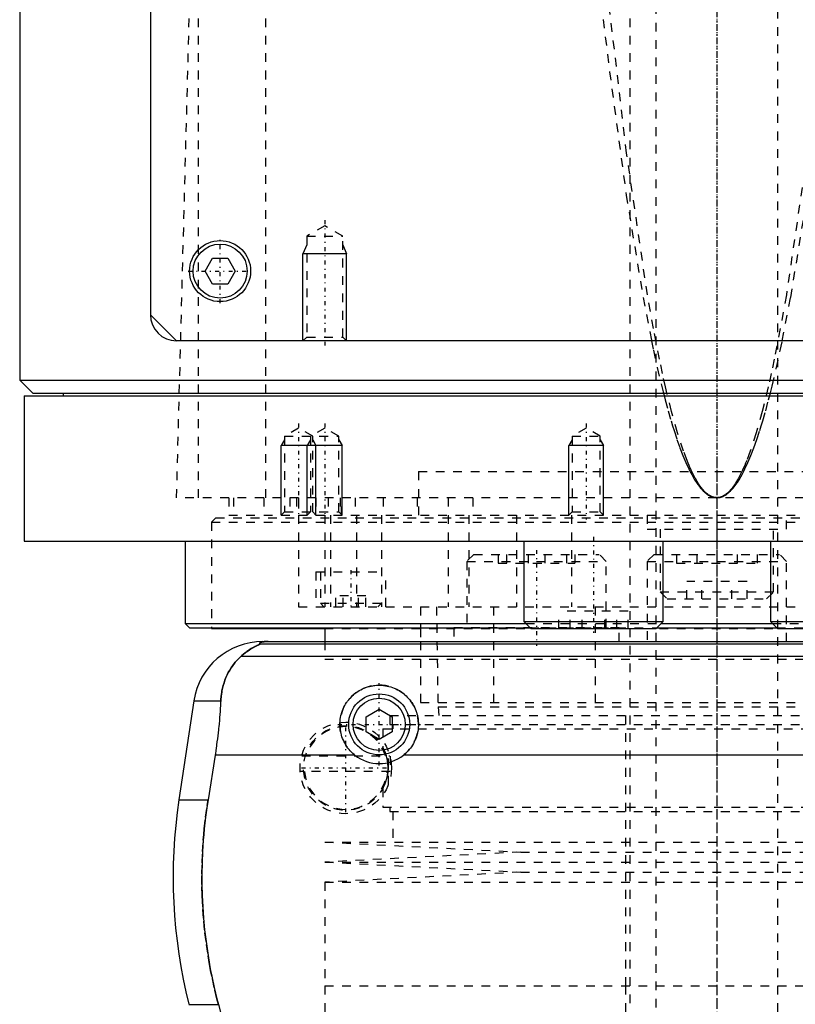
# Model space of a CAD drawing. Extents: x -90 to 90, y -139 to 487.
# Tile 3 of 10: x -80 to 9, y -42 to 71. Entities that reach past the tile are written whole.
import ezdxf

# ---------------------------------------------------------------- set-up
doc = ezdxf.new("R2010")
doc.units = 0
doc.linetypes.add('CENTER', pattern=[1.5, 0.45, -0.5, 0.05, -0.5])
doc.linetypes.add('DASHED', pattern=[2, 1, -1])
for name, color, linetype in [('AM_0', 7, 'CONTINUOUS'), ('AM_10', 7, 'CONTINUOUS'), ('AM_3', 7, 'DASHED'), ('AM_7', 7, 'CENTER')]:
    doc.layers.add(name, color=color, linetype=linetype)

msp = doc.modelspace()

# ---------------------------------------------------------------- linework, layer by layer
at = {"layer": 'AM_0', "color": 7, "linetype": 'CONTINUOUS'}
for p, q in [((-65, 313.5), (-65, 37.5)), ((-80, 291.5), (-80, 30)), ((-58.73, 42.5), (-57.87, 44)), ((-57.87, 44), (-56.13, 44)), ((-56.13, 44), (-55.27, 42.5)), ((-57.87, 41), (-58.73, 42.5)), ((-55.27, 42.5), (-56.13, 41)), ((-56.13, 41), (-57.87, 41)), ((-62, 34.5), (-65, 37.5)), ((62, 34.5), (-62, 34.5)), ((-80, 30), (-78.5, 28.5)), ((-80, 30), (80, 30)), ((-78.5, 28.5), (78.5, 28.5)), ((-75, 28.5), (-75, 28.2)), ((-79.5, 28.2), (-79.5, 11.5)), ((-79.5, 28.2), (79.5, 28.2)), ((-79.5, 11.5), (79.5, 11.5)), ((-61, 11.5), (-61, 2.08)), ((-22.16, 11.5), (-22.16, 2.3)), ((-6.16, 2.3), (-6.16, 11.5)), ((6.16, 11.5), (6.16, 2.3)), ((-22.16, 2.3), (-21.36, 1.5)), ((-22.16, 2.3), (-6.16, 2.3)), ((-6.96, 1.5), (-6.16, 2.3)), ((6.16, 2.3), (6.96, 1.5)), ((6.16, 2.3), (22.16, 2.3)), ((-61, 2.08), (-60.5, 1.58)), ((-61, 2.08), (-21.94, 2.08)), ((-60.5, 1.58), (-21.44, 1.58)), ((-58, 1.58), (-58, 1.5)), ((-58, 1.5), (-45.03, 1.5)), ((-45, 1.58), (-45, 0)), ((-21.36, 1.5), (-6.96, 1.5)), ((-6.88, 1.58), (6.88, 1.58)), ((-6.38, 2.08), (6.38, 2.08)), ((6.96, 1.5), (21.36, 1.5)), ((-52.11, 0), (52.11, 0)), ((-52.38, -0.25), (52.38, -0.25)), ((-54.6, -1.69), (54.6, -1.69)), ((-60.02, -6.81), (-61.72, -18.16)), ((-60.02, -6.81), (-56.93, -6.81)), ((-40.25, -8.63), (-38.75, -7.77)), ((-38.75, -7.77), (-37.25, -8.63)), ((-40.25, -10.37), (-40.25, -8.63)), ((-37.25, -8.63), (-37.25, -10.37)), ((-38.75, -11.23), (-40.25, -10.37)), ((-37.25, -10.37), (-38.75, -11.23)), ((-57.58, -13.03), (-58.39, -18.16)), ((-41.54, -13.03), (-57.58, -13.03)), ((35.96, -13.03), (-35.96, -13.03)), ((-61.72, -18.16), (-58.39, -18.16)), ((-60.6, -41.62), (-57.2, -41.62)), ((-57.2, -41.62), (-55.78, -46.97))]:
    msp.add_line(p, q, dxfattribs=at)
for points in [[(-51.49, 0, 0), (-51.5, 0, 0), (-51.51, 0, 0), (-51.52, 0, 0), (-51.52, 0, 0), (-51.53, 0, 0), (-51.53, 0, 0), (-51.54, 0, 0), (-51.55, 0, 0), (-51.56, 0, 0), (-51.57, 0, 0), (-51.57, 0, 0), (-51.58, 0, 0), (-51.59, 0, 0), (-51.6, 0, 0), (-51.6, 0, 0), (-51.61, 0, 0), (-51.62, 0, 0), (-51.63, 0, 0), (-51.63, 0, 0), (-51.64, 0, 0), (-51.65, 0, 0), (-51.65, 0, 0), (-51.66, 0, 0), (-51.67, 0, 0), (-51.67, 0, 0), (-51.68, 0, 0), (-51.68, 0, 0), (-51.69, 0, 0), (-51.7, 0, 0), (-51.7, 0, 0), (-51.71, 0, 0), (-51.72, 0, 0), (-51.72, 0, 0), (-51.73, 0, 0), (-51.73, 0, 0), (-51.74, 0, 0), (-51.75, 0, 0), (-51.76, 0, 0), (-51.76, -0.01, 0), (-51.77, -0.01, 0), (-51.77, -0.01, 0), (-51.78, -0.01, 0), (-51.78, -0.01, 0), (-51.79, -0.01, 0), (-51.8, -0.01, 0), (-51.8, -0.01, 0), (-51.81, -0.01, 0), (-51.81, -0.01, 0), (-51.82, -0.01, 0), (-51.82, -0.01, 0), (-51.84, -0.01, 0), (-51.87, -0.01, 0), (-51.89, -0.01, 0), (-51.91, -0.01, 0), (-51.93, -0.01, 0), (-51.96, -0.02, 0), (-51.99, -0.02, 0), (-52.01, -0.02, 0), (-52.04, -0.02, 0), (-52.05, -0.03, 0), (-52.06, -0.03, 0), (-52.08, -0.03, 0), (-52.1, -0.03, 0), (-52.1, -0.03, 0), (-52.11, -0.03, 0), (-52.13, -0.04, 0), (-52.15, -0.04, 0), (-52.15, -0.04, 0), (-52.16, -0.04, 0), (-52.17, -0.04, 0), (-52.19, -0.04, 0), (-52.23, -0.05, 0), (-52.3, -0.07, 0), (-52.35, -0.08, 0), (-52.39, -0.1, 0), (-52.41, -0.11, 0), (-52.42, -0.12, 0), (-52.43, -0.13, 0), (-52.45, -0.14, 0), (-52.45, -0.16, 0), (-52.45, -0.17, 0), (-52.45, -0.19, 0), (-52.44, -0.2, 0), (-52.44, -0.21, 0), (-52.43, -0.22, 0), (-52.41, -0.23, 0), (-52.39, -0.25, 0), (-52.38, -0.25, 0)], [(-52.38, -0.25, 0), (-52.38, -0.25, 0), (-52.38, -0.26, 0), (-52.38, -0.26, 0), (-52.38, -0.26, 0), (-52.38, -0.26, 0), (-52.38, -0.26, 0), (-52.38, -0.27, 0), (-52.38, -0.27, 0), (-52.38, -0.27, 0), (-52.39, -0.27, 0), (-52.39, -0.28, 0), (-52.39, -0.28, 0), (-52.4, -0.28, 0), (-52.41, -0.28, 0), (-52.41, -0.29, 0), (-52.42, -0.29, 0), (-52.43, -0.3, 0), (-52.43, -0.3, 0), (-52.44, -0.3, 0), (-52.45, -0.31, 0), (-52.46, -0.31, 0), (-52.46, -0.31, 0), (-52.47, -0.32, 0), (-52.48, -0.32, 0), (-52.49, -0.33, 0), (-52.5, -0.33, 0), (-52.5, -0.33, 0), (-52.51, -0.34, 0), (-52.53, -0.34, 0), (-52.54, -0.35, 0), (-52.55, -0.35, 0), (-52.57, -0.36, 0), (-52.57, -0.36, 0), (-52.58, -0.37, 0), (-52.6, -0.37, 0), (-52.61, -0.38, 0), (-52.66, -0.4, 0), (-52.76, -0.45, 0), (-52.88, -0.51, 0), (-53, -0.57, 0), (-53.06, -0.6, 0), (-53.13, -0.64, 0), (-53.27, -0.72, 0), (-53.43, -0.81, 0), (-53.59, -0.91, 0), (-53.76, -1.02, 0), (-53.94, -1.15, 0), (-54.03, -1.21, 0), (-54.12, -1.29, 0), (-54.31, -1.44, 0), (-54.5, -1.6, 0), (-54.6, -1.69, 0)], [(-54.6, -1.69, 0), (-54.72, -1.8, 0), (-54.94, -2.02, 0), (-55.16, -2.25, 0), (-55.26, -2.37, 0), (-55.36, -2.49, 0), (-55.55, -2.74, 0), (-55.73, -3, 0), (-55.9, -3.27, 0), (-56.06, -3.55, 0), (-56.2, -3.83, 0), (-56.27, -3.98, 0), (-56.33, -4.12, 0), (-56.45, -4.42, 0), (-56.55, -4.72, 0), (-56.65, -5.03, 0), (-56.73, -5.34, 0), (-56.8, -5.66, 0), (-56.82, -5.83, 0), (-56.85, -5.99, 0), (-56.89, -6.32, 0), (-56.92, -6.65, 0), (-56.93, -6.81, 0)], [(-41.54, -13.03, 0), (-41.62, -12.97, 0), (-41.77, -12.83, 0), (-41.92, -12.69, 0), (-41.99, -12.62, 0), (-42.06, -12.55, 0), (-42.2, -12.39, 0), (-42.33, -12.23, 0), (-42.45, -12.06, 0), (-42.57, -11.89, 0), (-42.67, -11.7, 0), (-42.72, -11.61, 0), (-42.77, -11.52, 0), (-42.86, -11.32, 0), (-42.95, -11.13, 0), (-43.02, -10.93, 0), (-43.08, -10.73, 0), (-43.13, -10.52, 0), (-43.15, -10.42, 0), (-43.18, -10.32, 0), (-43.21, -10.11, 0), (-43.23, -9.91, 0), (-43.24, -9.81, 0), (-43.25, -9.71, 0), (-43.25, -9.51, 0), (-43.25, -9.31, 0), (-43.24, -9.21, 0), (-43.23, -9.11, 0), (-43.21, -8.91, 0), (-43.18, -8.7, 0), (-43.14, -8.5, 0), (-43.09, -8.3, 0), (-43.03, -8.1, 0), (-42.99, -8.01, 0), (-42.96, -7.91, 0), (-42.88, -7.72, 0), (-42.8, -7.53, 0), (-42.7, -7.34, 0), (-42.6, -7.17, 0), (-42.49, -6.99, 0), (-42.43, -6.91, 0), (-42.37, -6.83, 0), (-42.25, -6.67, 0), (-42.12, -6.52, 0), (-41.98, -6.37, 0), (-41.84, -6.23, 0), (-41.7, -6.1, 0), (-41.62, -6.03, 0), (-41.54, -5.97, 0), (-41.38, -5.85, 0), (-41.21, -5.73, 0), (-41.03, -5.62, 0), (-40.85, -5.52, 0), (-40.67, -5.43, 0), (-40.57, -5.38, 0), (-40.47, -5.34, 0), (-40.28, -5.27, 0), (-40.08, -5.2, 0), (-39.87, -5.14, 0), (-39.67, -5.1, 0), (-39.46, -5.06, 0), (-39.36, -5.04, 0), (-39.26, -5.03, 0), (-39.05, -5.01, 0), (-38.85, -5, 0), (-38.75, -5, 0), (-38.65, -5, 0), (-38.45, -5.01, 0), (-38.24, -5.03, 0), (-38.14, -5.04, 0), (-38.04, -5.06, 0), (-37.83, -5.1, 0), (-37.63, -5.14, 0), (-37.42, -5.2, 0), (-37.22, -5.27, 0), (-37.03, -5.34, 0), (-36.93, -5.38, 0), (-36.83, -5.43, 0), (-36.65, -5.52, 0), (-36.47, -5.62, 0), (-36.29, -5.73, 0), (-36.12, -5.85, 0), (-35.96, -5.97, 0), (-35.88, -6.03, 0), (-35.8, -6.1, 0), (-35.66, -6.23, 0), (-35.52, -6.37, 0), (-35.38, -6.52, 0), (-35.25, -6.67, 0), (-35.13, -6.83, 0), (-35.07, -6.91, 0), (-35.01, -6.99, 0), (-34.9, -7.17, 0), (-34.8, -7.34, 0), (-34.7, -7.53, 0), (-34.62, -7.72, 0), (-34.54, -7.91, 0), (-34.51, -8.01, 0), (-34.47, -8.1, 0), (-34.41, -8.3, 0), (-34.36, -8.5, 0), (-34.32, -8.7, 0), (-34.29, -8.91, 0), (-34.27, -9.11, 0), (-34.26, -9.21, 0), (-34.25, -9.31, 0), (-34.25, -9.51, 0), (-34.25, -9.71, 0), (-34.26, -9.81, 0), (-34.27, -9.91, 0), (-34.29, -10.11, 0), (-34.32, -10.32, 0), (-34.35, -10.42, 0), (-34.37, -10.52, 0), (-34.42, -10.73, 0), (-34.48, -10.93, 0), (-34.55, -11.13, 0), (-34.64, -11.32, 0), (-34.73, -11.52, 0), (-34.78, -11.61, 0), (-34.83, -11.7, 0), (-34.93, -11.89, 0), (-35.05, -12.06, 0), (-35.17, -12.23, 0), (-35.3, -12.39, 0), (-35.44, -12.55, 0), (-35.51, -12.62, 0), (-35.58, -12.69, 0), (-35.73, -12.83, 0), (-35.88, -12.97, 0), (-35.96, -13.03, 0)], [(-56.93, -6.81, 0), (-56.94, -6.99, 0), (-56.96, -7.33, 0), (-56.98, -7.68, 0), (-56.99, -7.85, 0), (-57, -8.03, 0), (-57.03, -8.37, 0), (-57.06, -8.72, 0), (-57.09, -9.07, 0), (-57.12, -9.42, 0), (-57.15, -9.77, 0), (-57.17, -9.94, 0), (-57.19, -10.12, 0), (-57.23, -10.46, 0), (-57.27, -10.81, 0), (-57.31, -11.15, 0), (-57.36, -11.5, 0), (-57.4, -11.84, 0), (-57.43, -12.01, 0), (-57.45, -12.18, 0), (-57.5, -12.52, 0), (-57.55, -12.86, 0), (-57.58, -13.03, 0)], [(-58.39, -18.16, 0), (-58.5, -18.82, 0), (-58.67, -20.16, 0), (-58.82, -21.48, 0), (-58.88, -22.14, 0), (-58.94, -22.8, 0), (-59.02, -24.1, 0), (-59.07, -25.38, 0), (-59.09, -26.64, 0), (-59.09, -27.88, 0), (-59.06, -29.15, 0), (-59.03, -29.79, 0), (-58.99, -30.44, 0), (-58.9, -31.75, 0), (-58.78, -33.07, 0), (-58.62, -34.4, 0), (-58.43, -35.73, 0), (-58.21, -37.05, 0), (-58.09, -37.72, 0), (-57.96, -38.38, 0), (-57.68, -39.69, 0), (-57.37, -40.98, 0), (-57.2, -41.62, 0)]]:
    msp.add_polyline3d(points, dxfattribs=at)
for centre, radius in [((-57, 42.5), 3.5), ((-57, 42.5), 3.1), ((-38.75, -9.5), 3.5), ((-38.75, -9.5), 3)]:
    msp.add_circle(centre, radius, dxfattribs=at)
for centre, radius, start, end in [((-62, 37.5), 3, 180, 270), ((-52.11, -8), 8, 90, 171.467), ((-38.75, -9.5), 4.5, 231.7104, 308.2896), ((-2.39, -27.06), 60, 171.467, 194.0378)]:
    msp.add_arc(centre, radius, start, end, dxfattribs=at)
at = {"layer": 'AM_10', "color": 7, "linetype": 'CONTINUOUS'}
for p, q in [((-47.07, 45.5), (-47.5, 44.5)), ((-42.93, 45.5), (-42.5, 44.5)), ((-42.5, 44.5), (-47.5, 44.5)), ((-47.5, 34.5), (-47.5, 44.5)), ((-42.5, 34.5), (-42.5, 44.5)), ((-49.62, 23.16), (-50, 22.5)), ((-46.62, 23.16), (-47, 22.5)), ((-46.38, 23.16), (-46, 22.5)), ((-43.38, 23.16), (-43, 22.5)), ((-16.62, 23.16), (-17, 22.5)), ((-13.38, 23.16), (-13, 22.5)), ((-50, 14.5), (-50, 22.5)), ((-43, 22.5), (-50, 22.5)), ((-47, 14.5), (-47, 22.5)), ((-46, 14.5), (-46, 22.5)), ((-43, 14.5), (-43, 22.5)), ((-13, 22.5), (-17, 22.5)), ((-17, 14.5), (-17, 22.5)), ((-13, 14.5), (-13, 22.5))]:
    msp.add_line(p, q, dxfattribs=at)
at = {"layer": 'AM_3', "color": 6, "linetype": 'DASHED'}
for p, q in [((-7, 419), (-7, -110.5)), ((7, -110.5), (7, 419)), ((-10, 403.5), (-10, -70.5)), ((-51.74, 16.5), (-51.74, 77.05)), ((-59.5, 16.5), (-59.5, 75.49)), ((-62, 16.5), (-60.5, 73.35)), ((-45, 47.69), (-47.07, 46.5)), ((-42.93, 46.5), (-45, 47.69)), ((-47.07, 46.5), (-47.07, 34.93)), ((-47.07, 46.5), (-42.93, 46.5)), ((-42.93, 34.93), (-42.93, 46.5)), ((-47.07, 34.93), (-47.5, 34.5)), ((-47.07, 34.93), (-42.93, 34.93)), ((-42.5, 34.5), (-42.93, 34.93)), ((-6.17, 28.66), (-6.1, 28.39)), ((-48, 24.5), (-49.62, 23.56)), ((-46.38, 23.56), (-48, 24.5)), ((-45, 24.5), (-46.62, 23.56)), ((-43.38, 23.56), (-45, 24.5)), ((-15, 24.5), (-16.62, 23.56)), ((-13.38, 23.56), (-15, 24.5)), ((-49.62, 23.56), (-49.62, 14.88)), ((-49.62, 23.56), (-43.38, 23.56)), ((-46.62, 23.56), (-46.62, 14.88)), ((-46.38, 14.88), (-46.38, 23.56)), ((-43.38, 14.88), (-43.38, 23.56)), ((-16.62, 23.56), (-16.62, 14.88)), ((-16.62, 23.56), (-13.38, 23.56)), ((-13.38, 14.88), (-13.38, 23.56)), ((-34.25, 19.5), (34.25, 19.5)), ((-34.25, 19.5), (-34.25, 14.2)), ((-34.25, 19.5), (0, 19.5)), ((62, 16.5), (-62, 16.5)), ((-56, 16.5), (-56, 14.5)), ((-55.47, 16.5), (-55.47, 14.5)), ((-52, 16.5), (-52, 14.5)), ((-49, 16.5), (-49, 14.5)), ((-48.25, 16.5), (-48.25, 14.5)), ((-48, 16.5), (-48, 4)), ((-46, 16.5), (-46, 14.5)), ((-44.59, 16.5), (-44.59, 14.5)), ((-43.24, 16.5), (-43.24, 14.5)), ((-43.09, 14.5), (-43.09, 16.5)), ((-41.5, 16.5), (-41.5, 14.5)), ((-38.29, 16.5), (-38.29, 14.5)), ((-34.38, 16.5), (-34.38, 14.5)), ((-30.84, 16.5), (-30.84, 14.5)), ((-28, 16.5), (-28, 14.5)), ((-49.62, 14.88), (-50, 14.5)), ((-49.62, 14.88), (-43.38, 14.88)), ((-46.62, 14.88), (-47, 14.5)), ((-46, 14.5), (-46.38, 14.88)), ((-43, 14.5), (-43.38, 14.88)), ((-16.62, 14.88), (-17, 14.5)), ((-16.62, 14.88), (-13.38, 14.88)), ((-13, 14.5), (-13.38, 14.88)), ((-57.5, 14.2), (-58, 13.7)), ((-58, 13.7), (-58, 1.58)), ((-58, 13.7), (58, 13.7)), ((-57.5, 14.2), (57.5, 14.2)), ((-56, 14.5), (56, 14.5)), ((-45, 14.5), (-45, 4)), ((-44.34, 14.5), (-44.34, 4)), ((-41.36, 14.5), (-41.36, 4)), ((-38.5, 14.5), (-38.5, 4)), ((-30.85, 14.5), (-30.85, 4)), ((-28.48, 14.5), (-28.48, 4)), ((-23, 14.5), (-23, 4)), ((-16.7, 14.5), (-16.7, 4)), ((-8, 14.5), (-8, 12.9)), ((0, 14.5), (0, 4)), ((8, 12.9), (8, 14.5)), ((-8, 12.9), (8, 12.9)), ((-6.5, 12.9), (-6.5, 5.7)), ((6.5, 5.7), (6.5, 12.9)), ((-27.9, 10), (-28.7, 9.2)), ((-28.7, 9.2), (-28.7, 1.6)), ((-28.7, 9.2), (-12.7, 9.2)), ((-27.9, 10), (-13.5, 10)), ((-25.1, 10), (-25.1, 9)), ((-24.14, 10), (-24.14, 9)), ((-21.66, 10), (-21.66, 9)), ((-19.74, 10), (-19.74, 9)), ((-17.27, 10), (-17.27, 9)), ((-16.31, 10), (-16.31, 9)), ((-12.7, 9.2), (-13.5, 10)), ((-12.7, 1.6), (-12.7, 9.2)), ((-7.2, 10), (-8, 9.2)), ((-8, 9.2), (-8, 0)), ((-8, 9.2), (8, 9.2)), ((-7.2, 10), (7.2, 10)), ((-4.62, 10), (-4.62, 9)), ((-2.31, 10), (-2.31, 9)), ((2.31, 10), (2.31, 9)), ((4.62, 10), (4.62, 9)), ((8, 9.2), (7.2, 10)), ((8, 0), (8, 9.2)), ((-46, 8), (-46, 4)), ((-46, 8), (-38, 8)), ((-45.5, 8), (-45.5, 4.4)), ((-38, 4), (-38, 8)), ((-25.1, 9), (-16.31, 9)), ((-4.62, 9), (4.62, 9)), ((-3.46, 4.9), (-3.46, 6.9)), ((3.46, 6.9), (-3.46, 6.9)), ((-1.73, 4.9), (-1.73, 6.9)), ((1.73, 4.9), (1.73, 6.9)), ((3.46, 4.9), (3.46, 6.9)), ((-6.5, 5.7), (-5.7, 4.9)), ((-6.5, 5.7), (6.5, 5.7)), ((5.7, 4.9), (6.5, 5.7)), ((-43.73, 4), (-43.73, 5.25)), ((-40.27, 5.25), (-43.73, 5.25)), ((-42.87, 4), (-42.87, 5.25)), ((-41.13, 4), (-41.13, 5.25)), ((-40.27, 4), (-40.27, 5.25)), ((-5.7, 4.9), (5.7, 4.9)), ((-48, 4), (48, 4)), ((-45.5, 4.4), (-45.1, 4)), ((-45.5, 4.4), (-38.5, 4.4)), ((-38.9, 4), (-38.5, 4.4)), ((-34, 4), (-34, -7)), ((-32.18, 4), (-32, -7.5)), ((-25.65, 4), (-25.65, -7)), ((-18.12, 1.5), (-18.12, 3.5)), ((-10.19, 3.5), (-18.12, 3.5)), ((-16.83, 1.5), (-16.83, 3.5)), ((-15.44, 1.5), (-15.44, 3.5)), ((-13.98, 4), (-13.98, -7)), ((-12.87, 1.5), (-12.87, 3.5)), ((-11.48, 1.5), (-11.48, 3.5)), ((-10.19, 1.5), (-10.19, 3.5)), ((-45.03, 1.5), (-21.36, 1.5)), ((-34, 1.5), (-34, 0)), ((-30.2, 1.6), (-30.2, 0)), ((-30.2, 1.6), (-11.2, 1.6)), ((-21.94, 2.08), (-6.38, 2.08)), ((-21.44, 1.58), (-6.88, 1.58)), ((-20.59, 1.6), (-20.59, 1.5)), ((-20.59, 1.5), (45.03, 1.5)), ((-15.21, 1.5), (-15.21, 1.6)), ((-11.2, 0), (-11.2, 1.6)), ((6.38, 2.08), (21.94, 2.08)), ((6.88, 1.58), (21.44, 1.58)), ((-45, 0), (-45, -2)), ((-45, -2), (45, -2)), ((-45, -2), (45, -2)), ((-34, -7), (34, -7)), ((-32, -7.5), (-31.9, -8.5)), ((-32, -7.5), (32, -7.5)), ((-37.53, -8.5), (-37.53, -9.5)), ((-37.53, -8.5), (37.53, -8.5)), ((-10.5, -8.5), (-10.5, -39.5)), ((-38.33, -10), (-38.33, -12.16)), ((-38.33, -10), (38.33, -10)), ((-37.53, -9.5), (37.53, -9.5)), ((-37.17, -9.5), (-37.17, -10)), ((-47.63, -13.1), (-37.52, -13.1)), ((-37.68, -16.4), (-37.68, -12.6)), ((-37.5, -13.16), (-37.5, -14.9)), ((-37.5, -14.9), (-47.81, -14.9)), ((-38.33, -16.84), (-38.33, -19)), ((-38.33, -19), (38.33, -19)), ((-37.53, -19), (-37.53, -19.5)), ((-37.53, -19.5), (37.53, -19.5)), ((-37.17, -19.5), (-37.17, -23)), ((-45, -23), (-22.5, -24.15)), ((-45, -23), (45, -23)), ((-22.5, -24.15), (-45, -25.3)), ((-22.5, -24.15), (22.5, -24.15)), ((-45, -25.3), (-22.5, -26.45)), ((-45, -25.3), (45, -25.3)), ((-22.5, -26.45), (-45, -27.6)), ((-22.5, -26.45), (22.5, -26.45)), ((-45, -27.6), (-45, -39.5)), ((-45, -27.6), (45, -27.6)), ((-45, -39.5), (45, -39.5)), ((-45, -39.5), (-45, -52.9)), ((-45, -39.5), (0, -39.5)), ((-10.5, -39.5), (-10.5, -70.5))]:
    msp.add_line(p, q, dxfattribs=at)
for points in [[(-13.28, 73.35, 0), (-12.32, 65.38, 0), (-10.4, 51.23, 0), (-8.47, 39.48, 0), (-7.5, 34.51, 0)], [(0, 16.5, 0), (-0.01, 16.5, 0), (-0.03, 16.5, 0), (-0.05, 16.5, 0), (-0.06, 16.5, 0), (-0.07, 16.5, 0), (-0.09, 16.5, 0), (-0.11, 16.5, 0), (-0.13, 16.51, 0), (-0.14, 16.51, 0), (-0.16, 16.51, 0), (-0.17, 16.51, 0), (-0.18, 16.51, 0), (-0.2, 16.51, 0), (-0.22, 16.52, 0), (-0.24, 16.52, 0), (-0.26, 16.52, 0), (-0.28, 16.53, 0), (-0.29, 16.53, 0), (-0.3, 16.53, 0), (-0.32, 16.54, 0), (-0.34, 16.54, 0), (-0.35, 16.54, 0), (-0.36, 16.55, 0), (-0.38, 16.55, 0), (-0.4, 16.56, 0), (-0.41, 16.56, 0), (-0.42, 16.56, 0), (-0.43, 16.57, 0), (-0.45, 16.58, 0), (-0.47, 16.58, 0), (-0.49, 16.59, 0), (-0.51, 16.6, 0), (-0.52, 16.6, 0), (-0.53, 16.6, 0), (-0.55, 16.61, 0), (-0.57, 16.62, 0), (-0.59, 16.63, 0), (-0.61, 16.63, 0), (-0.63, 16.64, 0), (-0.64, 16.65, 0), (-0.65, 16.65, 0), (-0.67, 16.66, 0), (-0.69, 16.67, 0), (-0.75, 16.71, 0), (-0.87, 16.78, 0), (-0.99, 16.85, 0), (-1.04, 16.9, 0), (-1.1, 16.94, 0), (-1.22, 17.04, 0), (-1.33, 17.15, 0), (-1.45, 17.27, 0), (-1.56, 17.39, 0), (-1.68, 17.53, 0), (-1.74, 17.6, 0), (-1.8, 17.68, 0), (-1.91, 17.83, 0), (-2.03, 18, 0), (-2.09, 18.09, 0), (-2.14, 18.18, 0), (-2.26, 18.36, 0), (-2.38, 18.56, 0), (-2.43, 18.66, 0), (-2.49, 18.76, 0), (-2.61, 18.98, 0), (-2.72, 19.2, 0), (-2.84, 19.44, 0), (-2.95, 19.68, 0), (-3.07, 19.94, 0), (-3.13, 20.07, 0), (-3.19, 20.2, 0), (-3.3, 20.48, 0), (-3.42, 20.76, 0), (-3.82, 21.83, 0), (-4.52, 23.94, 0), (-5.21, 26.41, 0), (-5.9, 29.22, 0), (-6.24, 30.76, 0), (-6.59, 32.39, 0), (-7.28, 35.91, 0), (-7.97, 39.77, 0), (-10.36, 56.04, 0), (-12.4, 73.35, 0)], [(7.5, 34.51, 0), (8.47, 39.48, 0), (10.4, 51.23, 0), (12.32, 65.38, 0), (13.28, 73.35, 0)], [(10.36, 56.04, 0), (7.97, 39.77, 0), (7.28, 35.91, 0), (6.59, 32.39, 0), (6.24, 30.76, 0), (5.9, 29.22, 0), (5.21, 26.41, 0), (4.52, 23.94, 0), (3.82, 21.83, 0), (3.42, 20.76, 0), (3.3, 20.48, 0), (3.19, 20.2, 0), (3.13, 20.07, 0), (3.07, 19.94, 0), (2.95, 19.68, 0), (2.84, 19.44, 0), (2.72, 19.2, 0), (2.61, 18.98, 0), (2.49, 18.76, 0), (2.43, 18.66, 0), (2.38, 18.56, 0), (2.26, 18.36, 0), (2.14, 18.18, 0), (2.09, 18.09, 0), (2.03, 18, 0), (1.91, 17.83, 0), (1.8, 17.68, 0), (1.74, 17.6, 0), (1.68, 17.53, 0), (1.56, 17.39, 0), (1.45, 17.27, 0), (1.33, 17.15, 0), (1.22, 17.04, 0), (1.1, 16.94, 0), (1.04, 16.9, 0), (0.99, 16.85, 0), (0.87, 16.78, 0), (0.75, 16.71, 0), (0.64, 16.65, 0), (0.57, 16.62, 0), (0.55, 16.61, 0), (0.53, 16.6, 0), (0.52, 16.6, 0), (0.51, 16.6, 0), (0.49, 16.59, 0), (0.47, 16.58, 0), (0.45, 16.58, 0), (0.43, 16.57, 0), (0.42, 16.56, 0), (0.41, 16.56, 0), (0.4, 16.56, 0), (0.38, 16.55, 0), (0.36, 16.55, 0), (0.35, 16.54, 0), (0.34, 16.54, 0), (0.32, 16.54, 0), (0.3, 16.53, 0), (0.29, 16.53, 0), (0.28, 16.53, 0), (0.26, 16.52, 0), (0.24, 16.52, 0), (0.22, 16.52, 0), (0.2, 16.51, 0), (0.18, 16.51, 0), (0.17, 16.51, 0), (0.16, 16.51, 0), (0.14, 16.51, 0), (0.13, 16.51, 0), (0.11, 16.5, 0), (0.09, 16.5, 0), (0.07, 16.5, 0), (0.06, 16.5, 0), (0.05, 16.5, 0), (0.03, 16.5, 0), (0.01, 16.5, 0), (0, 16.5, 0)], [(-7.5, 34.51, 0), (-7.28, 33.45, 0), (-6.84, 31.44, 0), (-6.39, 29.56, 0), (-6.17, 28.66, 0)], [(6.1, 28.39, 0), (6.34, 29.32, 0), (6.8, 31.29, 0), (7.27, 33.4, 0), (7.5, 34.51, 0)], [(-6.1, 28.39, 0), (-5.93, 27.74, 0), (-5.6, 26.49, 0), (-5.26, 25.32, 0), (-5.09, 24.76, 0), (-4.92, 24.22, 0), (-4.58, 23.19, 0), (-4.24, 22.24, 0), (-3.9, 21.36, 0), (-3.56, 20.55, 0), (-3.22, 19.81, 0), (-3.06, 19.47, 0), (-2.89, 19.15, 0), (-2.55, 18.57, 0), (-2.35, 18.26, 0), (-2.29, 18.17, 0), (-2.24, 18.09, 0), (-2.21, 18.05, 0), (-2.18, 18.01, 0), (-2.12, 17.93, 0), (-2.07, 17.86, 0), (-2.01, 17.79, 0), (-1.95, 17.71, 0), (-1.9, 17.64, 0), (-1.87, 17.61, 0), (-1.84, 17.58, 0), (-1.78, 17.51, 0), (-1.73, 17.45, 0), (-1.67, 17.39, 0), (-1.61, 17.33, 0), (-1.56, 17.27, 0), (-1.53, 17.24, 0), (-1.5, 17.22, 0), (-1.44, 17.16, 0), (-1.39, 17.11, 0), (-1.33, 17.06, 0), (-1.27, 17.02, 0), (-1.22, 16.97, 0), (-1.19, 16.95, 0), (-1.16, 16.93, 0), (-1.1, 16.89, 0), (-1.05, 16.85, 0), (-1.02, 16.83, 0), (-0.99, 16.81, 0), (-0.93, 16.78, 0), (-0.88, 16.75, 0), (-0.85, 16.73, 0), (-0.82, 16.71, 0), (-0.76, 16.69, 0), (-0.71, 16.66, 0), (-0.65, 16.63, 0), (-0.59, 16.61, 0), (-0.54, 16.59, 0), (-0.51, 16.58, 0), (-0.48, 16.57, 0), (-0.42, 16.56, 0), (-0.37, 16.54, 0), (-0.31, 16.53, 0), (-0.25, 16.52, 0), (-0.2, 16.51, 0), (-0.17, 16.51, 0), (-0.14, 16.51, 0), (-0.08, 16.5, 0), (-0.03, 16.5, 0), (0, 16.5, 0)], [(0, 16.5, 0), (0.03, 16.5, 0), (0.08, 16.5, 0), (0.14, 16.51, 0), (0.17, 16.51, 0), (0.2, 16.51, 0), (0.25, 16.52, 0), (0.31, 16.53, 0), (0.37, 16.54, 0), (0.42, 16.56, 0), (0.48, 16.57, 0), (0.51, 16.58, 0), (0.54, 16.59, 0), (0.59, 16.61, 0), (0.65, 16.63, 0), (0.71, 16.66, 0), (0.76, 16.69, 0), (0.82, 16.71, 0), (0.85, 16.73, 0), (0.88, 16.75, 0), (0.93, 16.78, 0), (0.99, 16.81, 0), (1.02, 16.83, 0), (1.05, 16.85, 0), (1.1, 16.89, 0), (1.16, 16.93, 0), (1.19, 16.95, 0), (1.22, 16.97, 0), (1.27, 17.02, 0), (1.33, 17.06, 0), (1.39, 17.11, 0), (1.44, 17.16, 0), (1.5, 17.22, 0), (1.53, 17.24, 0), (1.56, 17.27, 0), (1.61, 17.33, 0), (1.67, 17.39, 0), (1.73, 17.45, 0), (1.78, 17.51, 0), (1.84, 17.58, 0), (1.87, 17.61, 0), (1.9, 17.64, 0), (1.95, 17.71, 0), (2.01, 17.79, 0), (2.07, 17.86, 0), (2.12, 17.93, 0), (2.18, 18.01, 0), (2.21, 18.05, 0), (2.24, 18.09, 0), (2.29, 18.17, 0), (2.35, 18.26, 0), (2.55, 18.57, 0), (2.89, 19.15, 0), (3.06, 19.47, 0), (3.22, 19.81, 0), (3.56, 20.55, 0), (3.9, 21.36, 0), (4.24, 22.24, 0), (4.58, 23.19, 0), (4.92, 24.22, 0), (5.09, 24.76, 0), (5.26, 25.32, 0), (5.6, 26.49, 0), (5.93, 27.74, 0), (6.1, 28.39, 0)], [(-52.38, -0.25, 0), (-52.39, -0.25, 0), (-52.41, -0.23, 0), (-52.43, -0.22, 0), (-52.44, -0.21, 0), (-52.44, -0.2, 0), (-52.45, -0.19, 0), (-52.45, -0.17, 0), (-52.45, -0.16, 0), (-52.45, -0.14, 0), (-52.43, -0.13, 0), (-52.42, -0.12, 0), (-52.41, -0.11, 0), (-52.39, -0.1, 0), (-52.35, -0.08, 0), (-52.3, -0.07, 0), (-52.23, -0.05, 0), (-52.19, -0.04, 0), (-52.17, -0.04, 0), (-52.16, -0.04, 0), (-52.15, -0.04, 0), (-52.15, -0.04, 0), (-52.13, -0.04, 0), (-52.11, -0.03, 0), (-52.1, -0.03, 0), (-52.1, -0.03, 0), (-52.08, -0.03, 0), (-52.06, -0.03, 0), (-52.05, -0.03, 0), (-52.04, -0.02, 0), (-52.01, -0.02, 0), (-51.99, -0.02, 0), (-51.96, -0.02, 0), (-51.93, -0.01, 0), (-51.91, -0.01, 0), (-51.89, -0.01, 0), (-51.87, -0.01, 0), (-51.84, -0.01, 0), (-51.82, -0.01, 0), (-51.82, -0.01, 0), (-51.81, -0.01, 0), (-51.81, -0.01, 0), (-51.8, -0.01, 0), (-51.8, -0.01, 0), (-51.79, -0.01, 0), (-51.78, -0.01, 0), (-51.78, -0.01, 0), (-51.77, -0.01, 0), (-51.77, -0.01, 0), (-51.76, -0.01, 0), (-51.76, 0, 0), (-51.75, 0, 0), (-51.74, 0, 0), (-51.73, 0, 0), (-51.73, 0, 0), (-51.72, 0, 0), (-51.72, 0, 0), (-51.71, 0, 0), (-51.7, 0, 0), (-51.7, 0, 0), (-51.69, 0, 0), (-51.68, 0, 0), (-51.68, 0, 0), (-51.67, 0, 0), (-51.67, 0, 0), (-51.66, 0, 0), (-51.65, 0, 0), (-51.65, 0, 0), (-51.64, 0, 0), (-51.63, 0, 0), (-51.63, 0, 0), (-51.62, 0, 0), (-51.61, 0, 0), (-51.6, 0, 0), (-51.6, 0, 0), (-51.59, 0, 0), (-51.58, 0, 0), (-51.57, 0, 0), (-51.57, 0, 0), (-51.56, 0, 0), (-51.55, 0, 0), (-51.54, 0, 0), (-51.53, 0, 0), (-51.53, 0, 0), (-51.52, 0, 0), (-51.52, 0, 0), (-51.51, 0, 0), (-51.5, 0, 0), (-51.49, 0, 0)], [(-54.6, -1.69, 0), (-54.51, -1.61, 0), (-54.32, -1.45, 0), (-54.14, -1.31, 0), (-54.06, -1.24, 0), (-53.97, -1.17, 0), (-53.8, -1.05, 0), (-53.63, -0.94, 0), (-53.48, -0.84, 0), (-53.33, -0.75, 0), (-53.18, -0.67, 0), (-53.12, -0.63, 0), (-53.05, -0.59, 0), (-52.93, -0.53, 0), (-52.81, -0.48, 0), (-52.7, -0.42, 0), (-52.64, -0.4, 0), (-52.63, -0.39, 0), (-52.61, -0.38, 0), (-52.6, -0.38, 0), (-52.6, -0.37, 0), (-52.58, -0.37, 0), (-52.57, -0.36, 0), (-52.55, -0.35, 0), (-52.54, -0.35, 0), (-52.52, -0.34, 0), (-52.52, -0.34, 0), (-52.51, -0.33, 0), (-52.5, -0.33, 0), (-52.48, -0.32, 0), (-52.48, -0.32, 0), (-52.47, -0.32, 0), (-52.46, -0.31, 0), (-52.45, -0.31, 0), (-52.44, -0.3, 0), (-52.44, -0.3, 0), (-52.43, -0.3, 0), (-52.42, -0.29, 0), (-52.41, -0.29, 0), (-52.4, -0.28, 0), (-52.4, -0.28, 0), (-52.39, -0.28, 0), (-52.39, -0.28, 0), (-52.39, -0.27, 0), (-52.38, -0.27, 0), (-52.38, -0.27, 0), (-52.38, -0.26, 0), (-52.38, -0.26, 0), (-52.38, -0.26, 0), (-52.38, -0.26, 0), (-52.38, -0.26, 0), (-52.38, -0.25, 0), (-52.38, -0.25, 0)], [(-56.93, -6.81, 0), (-56.92, -6.65, 0), (-56.89, -6.32, 0), (-56.85, -5.99, 0), (-56.82, -5.83, 0), (-56.8, -5.66, 0), (-56.73, -5.34, 0), (-56.65, -5.03, 0), (-56.55, -4.72, 0), (-56.45, -4.42, 0), (-56.33, -4.12, 0), (-56.27, -3.97, 0), (-56.2, -3.83, 0), (-56.06, -3.55, 0), (-55.9, -3.27, 0), (-55.73, -3, 0), (-55.55, -2.74, 0), (-55.36, -2.49, 0), (-55.26, -2.37, 0), (-55.16, -2.25, 0), (-54.94, -2.02, 0), (-54.72, -1.8, 0), (-54.6, -1.69, 0)], [(-38.33, -16.84, 0), (-38.32, -16.83, 0), (-38.3, -16.8, 0), (-38.27, -16.73, 0), (-38.24, -16.67, 0), (-38.21, -16.61, 0), (-38.17, -16.52, 0), (-38.15, -16.49, 0), (-38.14, -16.46, 0), (-38.13, -16.44, 0), (-38.12, -16.43, 0), (-38.11, -16.4, 0), (-38.1, -16.36, 0), (-38.08, -16.32, 0), (-38.07, -16.28, 0), (-38.05, -16.24, 0), (-38.04, -16.22, 0), (-38.03, -16.2, 0), (-38.02, -16.16, 0), (-38, -16.11, 0), (-37.98, -16.06, 0), (-37.97, -16.01, 0), (-37.95, -15.96, 0), (-37.94, -15.93, 0), (-37.93, -15.9, 0), (-37.91, -15.84, 0), (-37.9, -15.78, 0), (-37.88, -15.71, 0), (-37.86, -15.64, 0), (-37.84, -15.57, 0), (-37.84, -15.53, 0), (-37.83, -15.49, 0), (-37.81, -15.4, 0), (-37.8, -15.35, 0), (-37.8, -15.33, 0), (-37.79, -15.32, 0), (-37.79, -15.31, 0), (-37.79, -15.3, 0), (-37.79, -15.28, 0), (-37.79, -15.26, 0), (-37.78, -15.25, 0), (-37.78, -15.23, 0), (-37.78, -15.21, 0), (-37.78, -15.2, 0), (-37.77, -15.19, 0), (-37.77, -15.17, 0), (-37.77, -15.16, 0), (-37.77, -15.14, 0), (-37.76, -15.12, 0), (-37.76, -15.1, 0), (-37.76, -15.09, 0), (-37.76, -15.08, 0), (-37.76, -15.06, 0), (-37.75, -15.04, 0), (-37.75, -15.02, 0), (-37.75, -15, 0), (-37.75, -14.98, 0), (-37.75, -14.97, 0), (-37.75, -14.96, 0), (-37.74, -14.93, 0), (-37.74, -14.91, 0), (-37.74, -14.9, 0), (-37.74, -14.89, 0), (-37.74, -14.87, 0), (-37.74, -14.85, 0), (-37.74, -14.84, 0), (-37.74, -14.83, 0), (-37.73, -14.81, 0), (-37.73, -14.78, 0), (-37.73, -14.76, 0), (-37.73, -14.74, 0), (-37.73, -14.72, 0), (-37.73, -14.7, 0), (-37.73, -14.69, 0), (-37.73, -14.67, 0), (-37.73, -14.65, 0), (-37.73, -14.63, 0), (-37.73, -14.6, 0), (-37.73, -14.58, 0), (-37.73, -14.57, 0), (-37.73, -14.56, 0), (-37.73, -14.53, 0), (-37.73, -14.51, 0), (-37.73, -14.5, 0), (-37.73, -14.49, 0), (-37.73, -14.47, 0), (-37.73, -14.44, 0), (-37.73, -14.43, 0), (-37.73, -14.42, 0), (-37.73, -14.4, 0), (-37.73, -14.37, 0), (-37.73, -14.35, 0), (-37.73, -14.33, 0), (-37.73, -14.31, 0), (-37.73, -14.3, 0), (-37.73, -14.28, 0), (-37.73, -14.26, 0), (-37.73, -14.24, 0), (-37.73, -14.22, 0), (-37.73, -14.19, 0), (-37.74, -14.17, 0), (-37.74, -14.16, 0), (-37.74, -14.15, 0), (-37.74, -14.13, 0), (-37.74, -14.11, 0), (-37.74, -14.1, 0), (-37.74, -14.09, 0), (-37.74, -14.07, 0), (-37.75, -14.04, 0), (-37.75, -14.03, 0), (-37.75, -14.02, 0), (-37.75, -14, 0), (-37.75, -13.98, 0), (-37.75, -13.96, 0), (-37.76, -13.94, 0), (-37.76, -13.92, 0), (-37.76, -13.91, 0), (-37.76, -13.9, 0), (-37.76, -13.88, 0), (-37.77, -13.86, 0), (-37.77, -13.84, 0), (-37.77, -13.83, 0), (-37.77, -13.81, 0), (-37.78, -13.8, 0), (-37.78, -13.79, 0), (-37.78, -13.77, 0), (-37.78, -13.75, 0), (-37.79, -13.74, 0), (-37.79, -13.72, 0), (-37.79, -13.7, 0), (-37.79, -13.69, 0), (-37.79, -13.68, 0), (-37.8, -13.67, 0), (-37.8, -13.65, 0), (-37.81, -13.6, 0), (-37.83, -13.51, 0), (-37.84, -13.47, 0), (-37.84, -13.43, 0), (-37.86, -13.36, 0), (-37.88, -13.29, 0), (-37.9, -13.22, 0), (-37.91, -13.16, 0), (-37.93, -13.1, 0), (-37.94, -13.07, 0), (-37.95, -13.04, 0), (-37.97, -12.99, 0), (-37.98, -12.94, 0), (-38, -12.89, 0), (-38.02, -12.84, 0), (-38.03, -12.8, 0), (-38.04, -12.78, 0), (-38.05, -12.76, 0), (-38.07, -12.72, 0), (-38.08, -12.68, 0), (-38.1, -12.64, 0), (-38.11, -12.6, 0), (-38.12, -12.57, 0), (-38.13, -12.56, 0), (-38.14, -12.54, 0), (-38.15, -12.51, 0), (-38.17, -12.48, 0), (-38.21, -12.39, 0), (-38.24, -12.33, 0), (-38.27, -12.27, 0), (-38.3, -12.2, 0), (-38.32, -12.17, 0), (-38.33, -12.16, 0)], [(-57.2, -41.62, 0), (-57.37, -40.98, 0), (-57.68, -39.69, 0), (-57.96, -38.38, 0), (-58.09, -37.72, 0), (-58.21, -37.05, 0), (-58.43, -35.73, 0), (-58.62, -34.4, 0), (-58.78, -33.07, 0), (-58.9, -31.75, 0), (-58.99, -30.44, 0), (-59.03, -29.79, 0), (-59.06, -29.15, 0), (-59.09, -27.88, 0), (-59.09, -26.64, 0), (-59.07, -25.38, 0), (-59.02, -24.1, 0), (-58.94, -22.8, 0), (-58.88, -22.14, 0), (-58.82, -21.48, 0), (-58.67, -20.16, 0), (-58.5, -18.82, 0), (-58.39, -18.16, 0)]]:
    msp.add_polyline3d(points, dxfattribs=at)
for radius in [5.25, 4.85]:
    msp.add_circle((-42.58, -14.5), radius, dxfattribs=at)
for centre, radius, start, end in [((-38.75, -9.5), 4.5, 308.2896, 231.7104), ((-42.58, -14.5), 4.75, 17.1418, 162.8582), ((-42.58, -14.5), 4.75, 184.8306, 355.1694)]:
    msp.add_arc(centre, radius, start, end, dxfattribs=at)
at = {"layer": 'AM_7', "color": 4, "linetype": 'CENTER'}
for p, q in [((0, 487.48), (0, -138.97)), ((0, 317.3), (0, -16.93)), ((0, 242.7), (0, -37.19)), ((-45, 48.35), (-45, 33.84)), ((-57, 38.83), (-57, 46.17)), ((-60.67, 42.5), (-53.33, 42.5)), ((-48, 25), (-48, 14)), ((-45, 25), (-45, 14)), ((-15, 25), (-15, 14)), ((0, 20.48), (0, -81.35)), ((-14.16, 12), (-14.16, 1)), ((-20.7, 10.5), (-20.7, -0.5)), ((-42, 8.2), (-42, 3.8)), ((-38.75, -14.22), (-38.75, -4.77)), ((0, -5.4), (0, -73.6)), ((0, -6.95), (0, -41.05)), ((-43.48, -9.5), (-34.02, -9.5)), ((-42.58, -19.59), (-42.58, -9.41)), ((-47.67, -14.5), (-37.48, -14.5))]:
    msp.add_line(p, q, dxfattribs=at)

doc.saveas('drawing.dxf')
